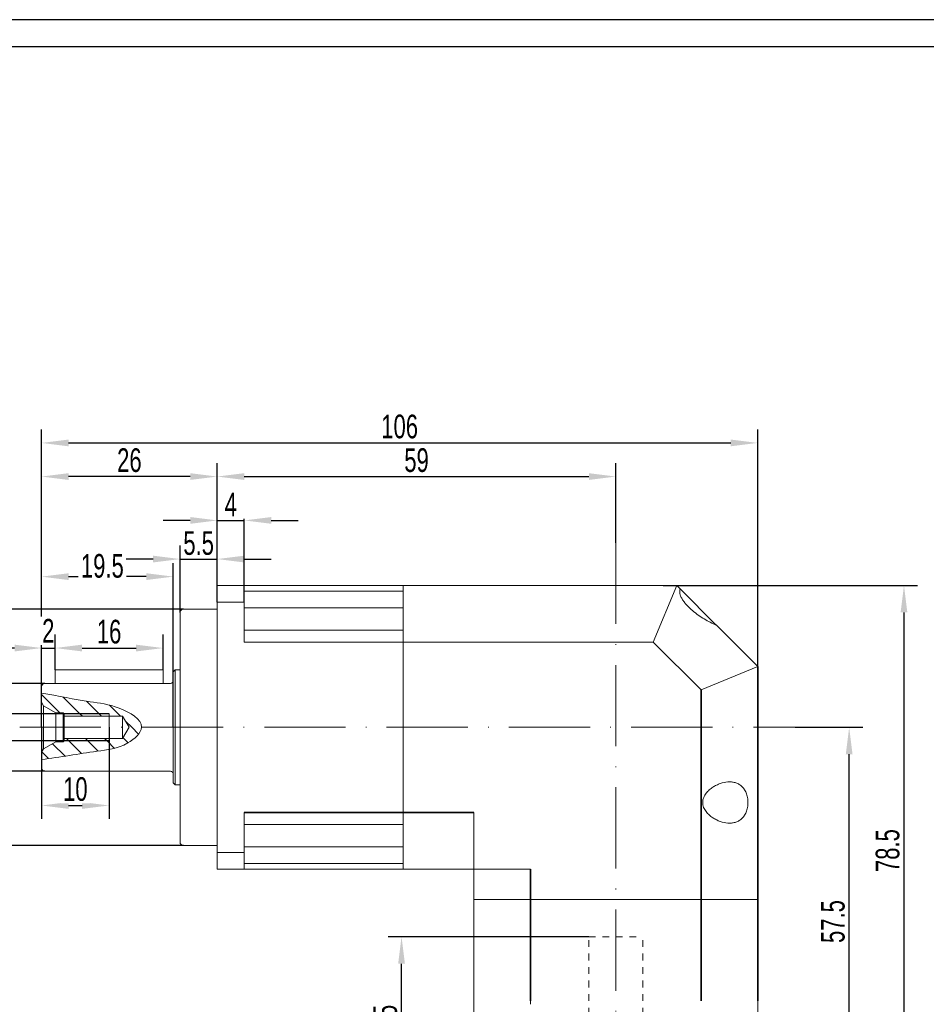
# Model space of a CAD drawing. Header units: millimetres. Extents: x 2090 to 2429, y 90 to 328.
# Tile 3 of 4: x 2208 to 2342, y 183 to 328. Entities that reach past the tile are written whole.
import ezdxf

# ---------------------------------------------------------------- set-up
doc = ezdxf.new("R2010")
doc.units = ezdxf.units.MM
doc.linetypes.add('ACAD_ISO10W100', pattern=[18, 12, -3, 0, -3])
doc.linetypes.add('虚线', pattern=[2, 1, -1])
for name, color, linetype, lineweight in [('中心线层', 7, 'ACAD_ISO10W100', 20), ('尺寸线层', 3, 'Continuous', 18), ('粗实线层', 7, 'Continuous', 35), ('细实线层', 7, 'Continuous', 18), ('虚线层', 6, '虚线', 18)]:
    doc.layers.add(name, color=color, linetype=linetype, lineweight=lineweight)
doc.layers.add('图框_外框线', color=7, linetype='Continuous')
doc.styles.add('标准', font='arial.ttf', dxfattribs={"width": 0.667})
doc.dimstyles.new('标准', dxfattribs={"dimtxt": 3.5, "dimasz": 4, "dimexe": 2, "dimexo": 0, "dimtad": 1, "dimdsep": 46, "dimtxsty": '标准', "dimblk": '_CAXARROW', "dimcen": 0, "dimdle": 6, "dimazin": 2, "dimtfac": 0.707107, "dimtdec": 3, "dimtmove": 2, "dimatfit": 3, "dimfxl": 1, "dimfrac": 2, "dimtolj": 1, "dimtzin": 0, "dimarcsym": 1})
pattern_1 = [(315, (1381.1727, 3870.0716), (1.4142136, 1.4142136), [])]

# ---------------------------------------------------------------- blocks, each defined once
blk = doc.blocks.new('_CAXARROW')
blk.add_hatch(color=0).paths.add_polyline_path([(0, 0), (-1, 0.125), (-1, -0.125)], flags=0)
blk = doc.blocks.new('*D8')
at = {"layer": 'Defpoints', "color": 0}
for p in [(2232.19, 241.24), (2188.42, 206.24), (2232.19, 206.24)]:
    blk.add_point(p, dxfattribs=at)
at = {"layer": '尺寸线层', "color": 0, "linetype": 'Continuous', "lineweight": -2}
for p, q in [((2232.19, 241.24), (2186.42, 241.24)), ((2188.42, 237.24), (2188.42, 210.24)), ((2232.19, 206.24), (2186.42, 206.24))]:
    blk.add_line(p, q, dxfattribs=at)
at = {"layer": '尺寸线层', "color": 0, "lineweight": -2, "xscale": 4, "yscale": 4, "zscale": 4}
for p, rotation in [((2188.42, 241.24), 90), ((2188.42, 206.24), 270)]:
    blk.add_blockref('_CAXARROW', p, dxfattribs=dict(at, rotation=rotation))
at = {"layer": '尺寸线层', "color": 0, "insert": (2184.79, 223.74), "char_height": 3.5, "attachment_point": 5, "rotation": 90, "style": '标准', "bg_fill": 3, "box_fill_scale": 1.1, "bg_fill_color": 257, "bg_fill_transparency": 0}
blk.add_mtext('\\A1;%%C35{\\H2.474874;\\S-0.009^ -0.025;}', dxfattribs=at)
blk = doc.blocks.new('*D9')
at = {"layer": 'Defpoints', "color": 0}
for p in [(2230.69, 246.04), (2211.19, 223.74), (2230.69, 223.74)]:
    blk.add_point(p, dxfattribs=at)
at = {"layer": '尺寸线层', "color": 0, "linetype": 'Continuous', "lineweight": -2}
for p, q in [((2211.19, 223.74), (2211.19, 248.04)), ((2230.69, 223.74), (2230.69, 248.04)), ((2215.19, 246.04), (2216.63, 246.04)), ((2226.69, 246.04), (2223.75, 246.04))]:
    blk.add_line(p, q, dxfattribs=at)
at = {"layer": '尺寸线层', "color": 0, "lineweight": -2, "xscale": 4, "yscale": 4, "zscale": 4, "rotation": 180}
blk.add_blockref('_CAXARROW', (2211.19, 246.04), dxfattribs=at)
at = {"layer": '尺寸线层', "color": 0, "lineweight": -2, "xscale": 4, "yscale": 4, "zscale": 4}
blk.add_blockref('_CAXARROW', (2230.69, 246.04), dxfattribs=at)
at = {"layer": '尺寸线层', "color": 0, "insert": (2220.19, 247.61), "char_height": 3.5, "attachment_point": 5, "style": '标准', "bg_fill": 3, "box_fill_scale": 1.1, "bg_fill_color": 257, "bg_fill_transparency": 0}
blk.add_mtext('\\A1;19.5', dxfattribs=at)
blk = doc.blocks.new('*D10')
at = {"layer": 'Defpoints', "color": 0}
for p in [(2237.19, 244.74), (2231.69, 240.74)]:
    blk.add_point(p, dxfattribs=at)
at = {"layer": '尺寸线层', "color": 0, "linetype": 'Continuous', "lineweight": -2}
for p, q in [((2231.69, 240.74), (2231.69, 250.64)), ((2237.19, 244.74), (2237.19, 250.64)), ((2227.69, 248.64), (2223.69, 248.64)), ((2231.69, 248.64), (2237.19, 248.64)), ((2241.19, 248.64), (2245.19, 248.64))]:
    blk.add_line(p, q, dxfattribs=at)
at = {"layer": '尺寸线层', "color": 0, "lineweight": -2, "xscale": 4, "yscale": 4, "zscale": 4}
blk.add_blockref('_CAXARROW', (2231.69, 248.64), dxfattribs=at)
at = {"layer": '尺寸线层', "color": 0, "lineweight": -2, "xscale": 4, "yscale": 4, "zscale": 4, "rotation": 180}
blk.add_blockref('_CAXARROW', (2237.19, 248.64), dxfattribs=at)
at = {"layer": '尺寸线层', "color": 0, "insert": (2234.44, 250.99), "char_height": 3.5, "attachment_point": 5, "style": '标准', "bg_fill": 3, "box_fill_scale": 1.1, "bg_fill_color": 257, "bg_fill_transparency": 0}
blk.add_mtext('\\A1;5.5', dxfattribs=at)
at = {"layer": 'Defpoints', "color": 0}
blk.add_point((2237.19, 248.64), dxfattribs=at)
blk = doc.blocks.new('*D11')
at = {"layer": 'Defpoints', "color": 0}
for p in [(2211.19, 260.85), (2237.19, 244.74), (2211.19, 227.44)]:
    blk.add_point(p, dxfattribs=at)
at = {"layer": '尺寸线层', "color": 0, "linetype": 'Continuous', "lineweight": -2}
for p, q in [((2211.19, 227.44), (2211.19, 262.85)), ((2237.19, 244.74), (2237.19, 262.85)), ((2233.19, 260.85), (2215.19, 260.85))]:
    blk.add_line(p, q, dxfattribs=at)
at = {"layer": '尺寸线层', "color": 0, "lineweight": -2, "xscale": 4, "yscale": 4, "zscale": 4, "rotation": 180}
blk.add_blockref('_CAXARROW', (2211.19, 260.85), dxfattribs=at)
at = {"layer": '尺寸线层', "color": 0, "lineweight": -2, "xscale": 4, "yscale": 4, "zscale": 4}
blk.add_blockref('_CAXARROW', (2237.19, 260.85), dxfattribs=at)
at = {"layer": '尺寸线层', "color": 0, "insert": (2224.19, 263.26), "char_height": 3.5, "attachment_point": 5, "style": '标准', "bg_fill": 3, "box_fill_scale": 1.1, "bg_fill_color": 257, "bg_fill_transparency": 0}
blk.add_mtext('\\A1;26', dxfattribs=at)
blk = doc.blocks.new('*D12')
at = {"layer": 'Defpoints', "color": 0}
for p in [(2241.19, 254.36), (2237.19, 242.26), (2241.19, 242.26)]:
    blk.add_point(p, dxfattribs=at)
at = {"layer": '尺寸线层', "color": 0, "linetype": 'Continuous', "lineweight": -2}
for p, q in [((2237.19, 242.26), (2237.19, 256.36)), ((2241.19, 242.26), (2241.19, 256.36)), ((2233.19, 254.36), (2229.19, 254.36)), ((2237.19, 254.36), (2241.19, 254.36)), ((2245.19, 254.36), (2249.19, 254.36))]:
    blk.add_line(p, q, dxfattribs=at)
at = {"layer": '尺寸线层', "color": 0, "lineweight": -2, "xscale": 4, "yscale": 4, "zscale": 4}
blk.add_blockref('_CAXARROW', (2237.19, 254.36), dxfattribs=at)
at = {"layer": '尺寸线层', "color": 0, "lineweight": -2, "xscale": 4, "yscale": 4, "zscale": 4, "rotation": 180}
blk.add_blockref('_CAXARROW', (2241.19, 254.36), dxfattribs=at)
at = {"layer": '尺寸线层', "color": 0, "insert": (2239.19, 256.73), "char_height": 3.5, "attachment_point": 5, "style": '标准', "bg_fill": 3, "box_fill_scale": 1.1, "bg_fill_color": 257, "bg_fill_transparency": 0}
blk.add_mtext('\\A1;4', dxfattribs=at)
blk = doc.blocks.new('*D13')
at = {"layer": 'Defpoints', "color": 0}
for p in [(2317.19, 265.83), (2317.19, 232.74), (2211.19, 227.44)]:
    blk.add_point(p, dxfattribs=at)
at = {"layer": '尺寸线层', "color": 0, "linetype": 'Continuous', "lineweight": -2}
for p, q in [((2211.19, 227.44), (2211.19, 267.83)), ((2317.19, 232.74), (2317.19, 267.83)), ((2215.19, 265.83), (2313.19, 265.83))]:
    blk.add_line(p, q, dxfattribs=at)
at = {"layer": '尺寸线层', "color": 0, "lineweight": -2, "xscale": 4, "yscale": 4, "zscale": 4, "rotation": 180}
blk.add_blockref('_CAXARROW', (2211.19, 265.83), dxfattribs=at)
at = {"layer": '尺寸线层', "color": 0, "lineweight": -2, "xscale": 4, "yscale": 4, "zscale": 4}
blk.add_blockref('_CAXARROW', (2317.19, 265.83), dxfattribs=at)
at = {"layer": '尺寸线层', "color": 0, "insert": (2264.19, 268.24), "char_height": 3.5, "attachment_point": 5, "style": '标准', "bg_fill": 3, "box_fill_scale": 1.1, "bg_fill_color": 257, "bg_fill_transparency": 0}
blk.add_mtext('\\A1;106', dxfattribs=at)
blk = doc.blocks.new('*D19')
at = {"layer": 'Defpoints', "color": 0}
for p in [(2303.19, 244.74), (2317.19, 166.24), (2338.83, 166.24)]:
    blk.add_point(p, dxfattribs=at)
at = {"layer": '尺寸线层', "color": 0, "linetype": 'Continuous', "lineweight": -2}
for p, q in [((2303.19, 244.74), (2340.83, 244.74)), ((2338.83, 240.74), (2338.83, 170.24)), ((2317.19, 166.24), (2340.83, 166.24))]:
    blk.add_line(p, q, dxfattribs=at)
at = {"layer": '尺寸线层', "color": 0, "lineweight": -2, "xscale": 4, "yscale": 4, "zscale": 4}
for p, rotation in [((2338.83, 244.74), 90), ((2338.83, 166.24), 270)]:
    blk.add_blockref('_CAXARROW', p, dxfattribs=dict(at, rotation=rotation))
at = {"layer": '尺寸线层', "color": 0, "insert": (2336.42, 205.49), "char_height": 3.5, "attachment_point": 5, "rotation": 90, "style": '标准', "bg_fill": 3, "box_fill_scale": 1.1, "bg_fill_color": 257, "bg_fill_transparency": 0}
blk.add_mtext('\\A1;78.5', dxfattribs=at)
blk = doc.blocks.new('*D20')
at = {"layer": 'Defpoints', "color": 0}
for p in [(2296.19, 260.85), (2296.19, 251.06), (2237.19, 244.74)]:
    blk.add_point(p, dxfattribs=at)
at = {"layer": '尺寸线层', "color": 0, "linetype": 'Continuous', "lineweight": -2}
for p, q in [((2237.19, 244.74), (2237.19, 262.85)), ((2296.19, 251.06), (2296.19, 262.85)), ((2241.19, 260.85), (2292.19, 260.85))]:
    blk.add_line(p, q, dxfattribs=at)
at = {"layer": '尺寸线层', "color": 0, "lineweight": -2, "xscale": 4, "yscale": 4, "zscale": 4, "rotation": 180}
blk.add_blockref('_CAXARROW', (2237.19, 260.85), dxfattribs=at)
at = {"layer": '尺寸线层', "color": 0, "lineweight": -2, "xscale": 4, "yscale": 4, "zscale": 4}
blk.add_blockref('_CAXARROW', (2296.19, 260.85), dxfattribs=at)
at = {"layer": '尺寸线层', "color": 0, "insert": (2266.69, 263.26), "char_height": 3.5, "attachment_point": 5, "style": '标准', "bg_fill": 3, "box_fill_scale": 1.1, "bg_fill_color": 257, "bg_fill_transparency": 0}
blk.add_mtext('\\A1;59', dxfattribs=at)
blk = doc.blocks.new('*D21')
at = {"layer": 'Defpoints', "color": 0}
for p in [(2211.69, 230.24), (2200.51, 217.24), (2211.69, 217.24)]:
    blk.add_point(p, dxfattribs=at)
at = {"layer": '尺寸线层', "color": 0, "linetype": 'Continuous', "lineweight": -2}
for p, q in [((2211.69, 230.24), (2198.51, 230.24)), ((2200.51, 226.24), (2200.51, 221.24)), ((2211.69, 217.24), (2198.51, 217.24))]:
    blk.add_line(p, q, dxfattribs=at)
at = {"layer": '尺寸线层', "color": 0, "lineweight": -2, "xscale": 4, "yscale": 4, "zscale": 4}
for p, rotation in [((2200.51, 230.24), 90), ((2200.51, 217.24), 270)]:
    blk.add_blockref('_CAXARROW', p, dxfattribs=dict(at, rotation=rotation))
at = {"layer": '尺寸线层', "color": 0, "insert": (2194.57, 223.74), "char_height": 3.5, "attachment_point": 5, "rotation": 90, "style": '标准', "bg_fill": 3, "box_fill_scale": 1.1, "bg_fill_color": 257, "bg_fill_transparency": 0}
blk.add_mtext('\\A1;%%C13{\\H2.474874;\\S+0.008^ -0.003;}', dxfattribs=at)
blk = doc.blocks.new('*D22')
at = {"layer": 'Defpoints', "color": 0}
for p in [(2221.19, 225.74), (2205.43, 221.74), (2221.19, 221.74)]:
    blk.add_point(p, dxfattribs=at)
at = {"layer": '尺寸线层', "color": 0, "linetype": 'Continuous', "lineweight": -2}
for p, q in [((2205.43, 229.74), (2205.43, 233.74)), ((2221.19, 225.74), (2203.43, 225.74)), ((2205.43, 225.74), (2205.43, 221.74)), ((2221.19, 221.74), (2203.43, 221.74)), ((2205.43, 217.74), (2205.43, 213.74))]:
    blk.add_line(p, q, dxfattribs=at)
at = {"layer": '尺寸线层', "color": 0, "lineweight": -2, "xscale": 4, "yscale": 4, "zscale": 4}
for p, rotation in [((2205.43, 225.74), 270), ((2205.43, 221.74), 90)]:
    blk.add_blockref('_CAXARROW', p, dxfattribs=dict(at, rotation=rotation))
at = {"layer": '尺寸线层', "color": 0, "insert": (2200.75, 223.74), "char_height": 3.5, "attachment_point": 5, "rotation": 90, "style": '标准', "bg_fill": 3, "box_fill_scale": 1.1, "bg_fill_color": 257, "bg_fill_transparency": 0}
blk.add_mtext('\\A1;M4', dxfattribs=at)
blk = doc.blocks.new('*D23')
at = {"layer": 'Defpoints', "color": 0}
for p in [(2213.19, 232.24), (2211.19, 229.74)]:
    blk.add_point(p, dxfattribs=at)
at = {"layer": '尺寸线层', "color": 0, "linetype": 'Continuous', "lineweight": -2}
for p, q in [((2211.19, 229.74), (2211.19, 237.47)), ((2213.19, 232.24), (2213.19, 237.47)), ((2207.19, 235.47), (2203.19, 235.47)), ((2211.19, 235.47), (2213.19, 235.47)), ((2217.19, 235.47), (2221.19, 235.47))]:
    blk.add_line(p, q, dxfattribs=at)
at = {"layer": '尺寸线层', "color": 0, "lineweight": -2, "xscale": 4, "yscale": 4, "zscale": 4}
for p, rotation in [((2211.19, 235.47), 359.999999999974), ((2213.19, 235.47), 179.9999999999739)]:
    blk.add_blockref('_CAXARROW', p, dxfattribs=dict(at, rotation=rotation))
at = {"layer": '尺寸线层', "color": 0, "insert": (2212.19, 238.03), "char_height": 3.5, "attachment_point": 5, "style": '标准', "bg_fill": 3, "box_fill_scale": 1.1, "bg_fill_color": 257, "bg_fill_transparency": 0}
blk.add_mtext('\\A1;2', dxfattribs=at)
at = {"layer": 'Defpoints', "color": 0}
blk.add_point((2213.19, 235.47), dxfattribs=at)
blk = doc.blocks.new('*D24')
at = {"layer": 'Defpoints', "color": 0}
for p in [(2229.19, 235.47), (2213.19, 232.24), (2229.19, 232.24)]:
    blk.add_point(p, dxfattribs=at)
at = {"layer": '尺寸线层', "color": 0, "linetype": 'Continuous', "lineweight": -2}
for p, q in [((2213.19, 232.24), (2213.19, 237.47)), ((2229.19, 232.24), (2229.19, 237.47)), ((2217.19, 235.47), (2225.19, 235.47))]:
    blk.add_line(p, q, dxfattribs=at)
at = {"layer": '尺寸线层', "color": 0, "lineweight": -2, "xscale": 4, "yscale": 4, "zscale": 4, "rotation": 180}
blk.add_blockref('_CAXARROW', (2213.19, 235.47), dxfattribs=at)
at = {"layer": '尺寸线层', "color": 0, "lineweight": -2, "xscale": 4, "yscale": 4, "zscale": 4}
blk.add_blockref('_CAXARROW', (2229.19, 235.47), dxfattribs=at)
at = {"layer": '尺寸线层', "color": 0, "insert": (2221.19, 237.88), "char_height": 3.5, "attachment_point": 5, "style": '标准', "bg_fill": 3, "box_fill_scale": 1.1, "bg_fill_color": 257, "bg_fill_transparency": 0}
blk.add_mtext('\\A1;16', dxfattribs=at)
blk = doc.blocks.new('*D25')
at = {"layer": 'Defpoints', "color": 0}
for p in [(2211.19, 223.74), (2221.19, 223.74), (2221.19, 212.17)]:
    blk.add_point(p, dxfattribs=at)
at = {"layer": '尺寸线层', "color": 0, "linetype": 'Continuous', "lineweight": -2}
for p, q in [((2211.19, 223.74), (2211.19, 210.17)), ((2221.19, 223.74), (2221.19, 210.17)), ((2215.19, 212.17), (2217.19, 212.17))]:
    blk.add_line(p, q, dxfattribs=at)
at = {"layer": '尺寸线层', "color": 0, "lineweight": -2, "xscale": 4, "yscale": 4, "zscale": 4, "rotation": 180}
blk.add_blockref('_CAXARROW', (2211.19, 212.17), dxfattribs=at)
at = {"layer": '尺寸线层', "color": 0, "lineweight": -2, "xscale": 4, "yscale": 4, "zscale": 4}
blk.add_blockref('_CAXARROW', (2221.19, 212.17), dxfattribs=at)
at = {"layer": '尺寸线层', "color": 0, "insert": (2216.19, 214.58), "char_height": 3.5, "attachment_point": 5, "style": '标准', "bg_fill": 3, "box_fill_scale": 1.1, "bg_fill_color": 257, "bg_fill_transparency": 0}
blk.add_mtext('\\A1;10', dxfattribs=at)
blk = doc.blocks.new('*D31')
at = {"layer": 'Defpoints', "color": 0}
for p in [(2264.47, 192.74), (2292.19, 192.74), (2275.19, 166.24)]:
    blk.add_point(p, dxfattribs=at)
at = {"layer": '尺寸线层', "color": 0, "linetype": 'Continuous', "lineweight": -2}
for p, q in [((2292.19, 192.74), (2262.47, 192.74)), ((2264.47, 170.24), (2264.47, 188.74)), ((2275.19, 166.24), (2262.47, 166.24))]:
    blk.add_line(p, q, dxfattribs=at)
at = {"layer": '尺寸线层', "color": 0, "lineweight": -2, "xscale": 4, "yscale": 4, "zscale": 4}
for p, rotation in [((2264.47, 192.74), 90), ((2264.47, 166.24), 270)]:
    blk.add_blockref('_CAXARROW', p, dxfattribs=dict(at, rotation=rotation))
at = {"layer": '尺寸线层', "color": 0, "insert": (2262.06, 179.49), "char_height": 3.5, "attachment_point": 5, "rotation": 90, "style": '标准', "bg_fill": 3, "box_fill_scale": 1.1, "bg_fill_color": 257, "bg_fill_transparency": 0}
blk.add_mtext('\\A1;26.5', dxfattribs=at)
blk = doc.blocks.new('*D34')
at = {"layer": 'Defpoints', "color": 0}
for p in [(2322.72, 223.74), (2330.72, 223.74), (2317.19, 166.24)]:
    blk.add_point(p, dxfattribs=at)
at = {"layer": '尺寸线层', "color": 0, "linetype": 'Continuous', "lineweight": -2}
for p, q in [((2322.72, 223.74), (2332.72, 223.74)), ((2330.72, 170.24), (2330.72, 219.74)), ((2317.19, 166.24), (2332.72, 166.24))]:
    blk.add_line(p, q, dxfattribs=at)
at = {"layer": '尺寸线层', "color": 0, "lineweight": -2, "xscale": 4, "yscale": 4, "zscale": 4}
for p, rotation in [((2330.72, 223.74), 90), ((2330.72, 166.24), 270)]:
    blk.add_blockref('_CAXARROW', p, dxfattribs=dict(at, rotation=rotation))
at = {"layer": '尺寸线层', "color": 0, "insert": (2328.32, 194.99), "char_height": 3.5, "attachment_point": 5, "rotation": 90, "style": '标准', "bg_fill": 3, "box_fill_scale": 1.1, "bg_fill_color": 257, "bg_fill_transparency": 0}
blk.add_mtext('\\A1;57.5', dxfattribs=at)

msp = doc.modelspace()

# ---------------------------------------------------------------- linework, layer by layer
at = {"layer": '中心线层'}
msp.add_line((2207.96809, 223.74015), (2333.44317, 223.74015), dxfattribs=at)
at = {"layer": '图框_外框线', "color": 3}
msp.add_lwpolyline([(2091.4103, 89.90984), (2428.77071, 89.90984), (2428.77071, 328.47185), (2091.4103, 328.47185)], close=True, dxfattribs=at)
at = {"layer": '图框_外框线', "color": 3, "lineweight": 25}
msp.add_lwpolyline([(2111.49127, 93.92604), (2424.75451, 93.92604), (2424.75451, 324.45565), (2111.49127, 324.45565)], close=True, dxfattribs=at)
at = {"layer": '粗实线层'}
for p, q in [((2241.19024, 211.12072), (2264.69024, 211.12072)), ((2264.69024, 211.12072), (2275.19024, 211.12072)), ((2283.57081, 202.74015), (2283.57081, 183.24044))]:
    msp.add_line(p, q, dxfattribs=at)
at = {"layer": '细实线层'}
for p, q in [((2266.19024, 244.74015), (2237.19024, 244.74015)), ((2237.19024, 202.74015), (2237.19024, 244.74015)), ((2241.19024, 236.35958), (2241.19024, 244.74015)), ((2264.69024, 202.74015), (2264.69024, 244.74015)), ((2237.19024, 241.24015), (2237.19024, 243.24015)), ((2237.19024, 242.26041), (2241.19024, 242.26041)), ((2231.69024, 240.74015), (2231.69024, 223.74015)), ((2237.19024, 241.24015), (2232.19024, 241.24015)), ((2241.19024, 241.41782), (2264.69024, 241.41782)), ((2241.19024, 238.11782), (2264.69024, 238.11782)), ((2231.69024, 206.74015), (2231.69024, 223.74015)), ((2241.19024, 211.12072), (2241.19024, 202.74015)), ((2275.19024, 182.7401), (2275.19024, 211.12072)), ((2241.19024, 209.36248), (2264.69024, 209.36248)), ((2237.19024, 206.24015), (2232.19024, 206.24015)), ((2241.19024, 206.06248), (2264.69024, 206.06248)), ((2237.19024, 205.21989), (2241.19024, 205.21989)), ((2266.19024, 202.74015), (2237.19024, 202.74015)), ((2241.19024, 203.59733), (2264.69024, 203.58886)), ((2264.69024, 202.74015), (2281.19024, 202.74015)), ((2283.57081, 202.74015), (2264.69024, 202.74015)), ((2275.19024, 198.24015), (2296.19024, 198.24015)), ((2275.19024, 198.24015), (2296.19024, 198.24015)), ((2283.57081, 198.24015), (2283.57081, 182.7401)), ((2317.19024, 198.24015), (2296.19024, 198.24015)), ((2275.19024, 196.74015), (2275.19024, 181.24015))]:
    msp.add_line(p, q, dxfattribs=at)
for centre, start, end in [((2232.19024, 240.74015), 90, 180), ((2232.19024, 206.74015), 180, 270)]:
    msp.add_arc(centre, 0.5, start, end, dxfattribs=at)
msp.add_open_spline([(2315.74585, 212.61184), (2315.74585, 212.35728), (2315.72228, 212.10975), (2315.65309, 211.74834), (2315.62423, 211.62981), (2315.55709, 211.40355), (2315.51865, 211.2948), (2315.38906, 210.9809), (2315.28364, 210.78928), (2315.04704, 210.45302), (2314.91339, 210.3049), (2314.62998, 210.05524), (2314.47932, 209.95198), (2314.16091, 209.78223), (2313.99329, 209.71632), (2313.65261, 209.62044), (2313.47812, 209.5897), (2313.12098, 209.55842), (2312.93716, 209.55803), (2312.38264, 209.59903), (2312.01054, 209.68036), (2311.44961, 209.87695), (2311.26123, 209.95567), (2310.88914, 210.13889), (2310.70626, 210.24277), (2310.34897, 210.47847), (2310.17447, 210.61012), (2309.83859, 210.91034), (2309.68023, 211.07607), (2309.39667, 211.44966), (2309.27188, 211.65775), (2309.13756, 212.00088), (2309.10139, 212.12194), (2309.05331, 212.367), (2309.04084, 212.49296), (2309.04195, 212.74707), (2309.05534, 212.87176), (2309.1054, 213.11681), (2309.14248, 213.23748), (2309.27862, 213.57849), (2309.40499, 213.78666), (2309.68876, 214.15709), (2309.84644, 214.3211), (2310.18204, 214.61956), (2310.35744, 214.75131), (2310.71422, 214.98563), (2310.89639, 215.08867), (2311.26624, 215.27017), (2311.45492, 215.34886), (2312.01787, 215.54535), (2312.39046, 215.62597), (2312.94442, 215.66581), (2313.12767, 215.66504), (2313.48403, 215.63309), (2313.65818, 215.60205), (2313.99831, 215.50557), (2314.16565, 215.43933), (2314.48301, 215.26933), (2314.63333, 215.16594), (2314.91636, 214.91573), (2315.04949, 214.76758), (2315.28463, 214.4326), (2315.38936, 214.24223), (2315.56216, 213.82332), (2315.6294, 213.59857), (2315.72235, 213.11409), (2315.74585, 212.8664), (2315.74585, 212.61184)], degree=3, knots=[0, 0, 0, 0, 0.629823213, 0.629823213, 0.944734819, 0.944734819, 1.259646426, 1.259646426, 1.889469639, 1.889469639, 2.519292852, 2.519292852, 3.149116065, 3.149116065, 3.778939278, 3.778939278, 4.40876249, 4.40876249, 5.038585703, 5.038585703, 6.298232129, 6.298232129, 6.928055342, 6.928055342, 7.557878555, 7.557878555, 8.187701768, 8.187701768, 8.817524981, 8.817524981, 9.447348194, 9.447348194, 9.7622598, 9.7622598, 10.077171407, 10.077171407, 10.392083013, 10.392083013, 10.70699462, 10.70699462, 11.336817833, 11.336817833, 11.966641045, 11.966641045, 12.596464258, 12.596464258, 13.226287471, 13.226287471, 13.856110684, 13.856110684, 15.11575711, 15.11575711, 15.745580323, 15.745580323, 16.375403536, 16.375403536, 17.005226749, 17.005226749, 17.635049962, 17.635049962, 18.264873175, 18.264873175, 18.894696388, 18.894696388, 19.5245196, 19.5245196, 20.154342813, 20.154342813, 20.154342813, 20.154342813], dxfattribs=at)
at = {"layer": '虚线层'}
for p, q in [((2292.19024, 192.7401), (2300.19024, 192.7401)), ((2292.19024, 173.2401), (2292.19024, 192.7401)), ((2300.19024, 173.2401), (2300.19024, 192.7401))]:
    msp.add_line(p, q, dxfattribs=at)

# ---------------------------------------------------------------- next in the draw order: dimensions: what is measured, and where the dimension line sits
at = {"layer": '尺寸线层'}
for base, p1, p2, angle, override, picture, middle in [((2188.42151, 206.24015), (2232.19024, 241.24015), (2232.19024, 206.24015), 270, {"dimpost": '%%C<>', "dimsah": 1, "dimtol": 1, "dimtp": -0.009, "dimtm": 0.025, "dimtfill": 1, "dimtzin": 0}, '*D8', (2184.78639, 223.74015)), ((2264.46922, 192.7401), (2275.19024, 166.2401), (2292.19024, 192.7401), 90, {"dimsah": 1, "dimtfill": 1, "dimtzin": 0}, '*D31', (2262.05721, 179.4901))]:
    dim = msp.add_linear_dim(base=base, p1=p1, p2=p2, angle=angle, dimstyle='标准', override=override, dxfattribs=at)
    dim.commit()
    dim.dimension.update_dxf_attribs({"geometry": picture, "text_midpoint": middle})

# ---------------------------------------------------------------- next in the draw order: linework, layer by layer
at = {"layer": '细实线层'}
for p, q in [((2230.69024, 215.54015), (2230.99024, 215.24015)), ((2230.99024, 215.24015), (2231.69024, 215.24015))]:
    msp.add_line(p, q, dxfattribs=at)
msp.add_arc((2230.29024, 216.84015), 0.4, 0, 90, dxfattribs=at)

# ---------------------------------------------------------------- next in the draw order: dimensions: what is measured, and where the dimension line sits
at = {"layer": '尺寸线层'}
dim = msp.add_linear_dim(base=(2230.69024, 246.03682), p1=(2211.19024, 223.74015), p2=(2230.69024, 223.74015), dimstyle='标准', override={"dimsah": 1, "dimtfill": 1, "dimtzin": 0}, dxfattribs=at)
dim.commit()
dim.dimension.update_dxf_attribs({"geometry": '*D9', "text_midpoint": (2220.19024, 247.61363), "dimtype": 160})

# ---------------------------------------------------------------- next in the draw order: linework, layer by layer
at = {"layer": '细实线层'}
for p, q in [((2223.19024, 225.39015), (2223.19024, 223.74015)), ((2223.19024, 225.39015), (2224.14287, 223.74015)), ((2223.19024, 222.09015), (2223.19024, 223.74015)), ((2223.19024, 222.09015), (2224.14287, 223.74015))]:
    msp.add_line(p, q, dxfattribs=at)

# ---------------------------------------------------------------- next in the draw order: dimensions: what is measured, and where the dimension line sits
at = {"layer": '尺寸线层'}
dim = msp.add_linear_dim(base=(2237.19024, 248.63708), p1=(2231.69024, 240.74015), p2=(2237.19024, 244.74015), dimstyle='标准', override={"dimsah": 1, "dimtfill": 1, "dimtzin": 0}, dxfattribs=at)
dim.commit()
dim.dimension.update_dxf_attribs({"geometry": '*D10', "text_midpoint": (2234.44024, 250.98762), "dimtype": 160})

# ---------------------------------------------------------------- next in the draw order: dimensions: what is measured, and where the dimension line sits
dim = msp.add_linear_dim(base=(2211.19024, 260.84912), p1=(2237.19024, 244.74015), p2=(2211.19024, 227.44015), dimstyle='标准', override={"dimsah": 1, "dimtfill": 1, "dimtzin": 0}, dxfattribs=at)
dim.commit()
dim.dimension.update_dxf_attribs({"geometry": '*D11', "text_midpoint": (2224.19024, 263.26113)})

# ---------------------------------------------------------------- next in the draw order: dimensions: what is measured, and where the dimension line sits
dim = msp.add_linear_dim(base=(2241.19024, 254.35689), p1=(2237.19024, 242.26041), p2=(2241.19024, 242.26041), dimstyle='标准', override={"dimsah": 1, "dimtfill": 1, "dimtzin": 0}, dxfattribs=at)
dim.commit()
dim.dimension.update_dxf_attribs({"geometry": '*D12', "text_midpoint": (2239.19024, 256.73189)})

# ---------------------------------------------------------------- next in the draw order: dimensions: what is measured, and where the dimension line sits
dim = msp.add_linear_dim(base=(2317.19024, 265.82732), p1=(2211.19024, 227.44015), p2=(2317.19024, 232.74015), dimstyle='标准', override={"dimsah": 1, "dimtfill": 1, "dimtzin": 0}, dxfattribs=at)
dim.commit()
dim.dimension.update_dxf_attribs({"geometry": '*D13', "text_midpoint": (2264.19024, 268.23933)})

# ---------------------------------------------------------------- next in the draw order: linework, layer by layer
at = {"layer": '中心线层'}
msp.add_line((2296.19024, 251.05644), (2296.19024, 164.82024), dxfattribs=at)
at = {"layer": '细实线层'}
for p, q in [((2241.19024, 243.88297), (2264.69024, 243.89144)), ((2264.69024, 244.74015), (2281.69024, 244.74015)), ((2264.69024, 202.74015), (2264.69024, 244.74015)), ((2305.19024, 244.74015), (2301.7189, 236.35958)), ((2305.72058, 244.20981), (2305.19024, 244.74015)), ((2311.05135, 238.87904), (2305.71055, 244.21984)), ((2317.19024, 232.74015), (2311.04188, 238.88851)), ((2264.69024, 236.35958), (2241.19024, 236.35958)), ((2301.7189, 236.35958), (2264.69024, 236.35958)), ((2229.19024, 232.24015), (2229.19024, 230.24015)), ((2230.69024, 231.94015), (2230.99024, 232.24015)), ((2230.69024, 215.54015), (2230.69024, 231.94015)), ((2230.69024, 215.54015), (2230.69024, 231.94015)), ((2230.99024, 215.24015), (2230.99024, 232.24015)), ((2230.99024, 232.24015), (2231.69024, 232.24015)), ((2317.19024, 232.74015), (2308.80967, 229.2688))]:
    msp.add_line(p, q, dxfattribs=at)
msp.add_arc((2230.29024, 230.64015), 0.4, 270, 0, dxfattribs=at)
msp.add_open_spline([(2305.72058, 244.20981), (2305.67476, 244.12107), (2305.64607, 244.01813), (2305.62734, 243.78187), (2305.63817, 243.64917), (2305.69938, 243.37016), (2305.75061, 243.22038), (2305.8844, 242.9209), (2305.96809, 242.76804), (2306.15693, 242.4692), (2306.26163, 242.32332), (2306.48733, 242.03734), (2306.60922, 241.89642), (2306.98643, 241.49087), (2307.25461, 241.24043), (2307.81395, 240.767), (2308.1046, 240.54516), (2308.68645, 240.13593), (2308.98011, 239.94657), (2309.57111, 239.59435), (2309.87003, 239.43077), (2310.46194, 239.13495), (2310.75439, 239.00276), (2311.04188, 238.88851)], degree=3, knots=[0, 0, 0, 0, 0.500472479, 0.500472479, 1.000944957, 1.000944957, 1.501417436, 1.501417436, 2.001889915, 2.001889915, 2.502362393, 2.502362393, 3.002834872, 3.002834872, 4.00377983, 4.00377983, 5.004724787, 5.004724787, 6.005669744, 6.005669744, 7.006614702, 7.006614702, 8.007559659, 8.007559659, 8.007559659, 8.007559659], dxfattribs=at)

# ---------------------------------------------------------------- next in the draw order: dimensions: what is measured, and where the dimension line sits
at = {"layer": '尺寸线层'}
dim = msp.add_linear_dim(base=(2200.51418, 217.24015), p1=(2211.69024, 230.24015), p2=(2211.69024, 217.24015), angle=270, dimstyle='标准', override={"dimpost": '%%C<>', "dimsah": 1, "dimtol": 1, "dimtp": 0.008, "dimtm": 0.003, "dimtfill": 1, "dimtzin": 0}, dxfattribs=at)
dim.commit()
dim.dimension.update_dxf_attribs({"geometry": '*D21', "text_midpoint": (2194.56572, 223.74015)})

# ---------------------------------------------------------------- next in the draw order: dimensions: what is measured, and where the dimension line sits
for base, p1, p2, override, picture, middle in [((2338.8336, 166.24015), (2303.19024, 244.74015), (2317.19024, 166.24015), {"dimsah": 1, "dimtfill": 1, "dimtzin": 0}, '*D19', (2336.42159, 205.49015)), ((2205.43311, 221.74015), (2221.19024, 225.74015), (2221.19024, 221.74015), {"dimpost": 'M<>', "dimsah": 1, "dimtfac": 1, "dimtfill": 1, "dimtzin": 0}, '*D22', (2200.74561, 223.74015))]:
    dim = msp.add_linear_dim(base=base, p1=p1, p2=p2, angle=270, dimstyle='标准', override=override, dxfattribs=at)
    dim.commit()
    dim.dimension.update_dxf_attribs({"geometry": picture, "text_midpoint": middle})

# ---------------------------------------------------------------- next in the draw order: hatches: boundary and pattern name
at = {"layer": '细实线层'}
h = msp.add_hatch(dxfattribs=at)
h.set_pattern_fill('无图案', color=256, scale=2, angle=315, style=0, pattern_type=0)
h.set_pattern_definition(pattern_1)
edge = h.paths.add_edge_path(flags=0)
edge.add_line((2213.29024, 225.89015), (2212.01674, 226.6254))
edge.add_line((2212.01674, 226.6254), (2211.48258, 226.9338))
edge.add_line((2211.48258, 226.9338), (2211.19024, 227.44015))
edge.add_line((2211.19024, 227.44015), (2211.19024, 228.79396))
edge.add_spline(control_points=[(2211.19024, 228.79396), (2213.62264, 228.38603), (2217.55614, 227.55567), (2222.41371, 227.04274), (2226.07023, 224.92731), (2225.99866, 223.74324), (2225.99846, 223.74015)], knot_values=[0, 0, 0, 0, 7.411232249, 11.88909821, 16.306641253, 16.318213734, 16.318213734, 16.318213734, 16.318213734], weights=[1, 1, 1, 1, 1, 1, 1], degree=3, periodic=0)
edge.add_line((2225.99846, 223.74015), (2224.14287, 223.74015))
edge.add_line((2224.14287, 223.74015), (2223.19024, 225.39015))
edge.add_line((2223.19024, 225.39015), (2221.19024, 225.39015))
edge.add_line((2221.19024, 225.39015), (2221.19024, 225.74015))
edge.add_line((2221.19024, 225.74015), (2214.54024, 225.74015))
edge.add_line((2214.54024, 225.74015), (2214.39024, 225.89015))
edge.add_line((2214.39024, 225.89015), (2213.29024, 225.89015))
h = msp.add_hatch(dxfattribs=at)
h.set_pattern_fill('无图案', color=256, scale=2, angle=315, style=0, pattern_type=0)
h.set_pattern_definition(pattern_1)
h.paths.add_polyline_path([(2214.54024, 225.39015), (2214.54024, 225.55217), (2214.54024, 225.74015), (2221.19024, 225.74015), (2221.19024, 225.39015)], flags=0)
h = msp.add_hatch(dxfattribs=at)
h.set_pattern_fill('无图案', color=256, scale=2, angle=315, style=0, pattern_type=0)
h.set_pattern_definition(pattern_1)
edge = h.paths.add_edge_path(flags=0)
edge.add_line((2211.48258, 220.54649), (2212.46995, 221.11655))
edge.add_line((2212.46995, 221.11655), (2213.29024, 221.59015))
edge.add_line((2213.29024, 221.59015), (2214.39024, 221.59015))
edge.add_line((2214.39024, 221.59015), (2214.54024, 221.74015))
edge.add_line((2214.54024, 221.74015), (2221.19024, 221.74015))
edge.add_line((2221.19024, 221.74015), (2221.19024, 222.09015))
edge.add_line((2221.19024, 222.09015), (2223.19024, 222.09015))
edge.add_line((2223.19024, 222.09015), (2224.14287, 223.74015))
edge.add_line((2224.14287, 223.74015), (2225.99846, 223.74015))
edge.add_spline(control_points=[(2225.99846, 223.74015), (2225.94433, 222.90208), (2223.41588, 220.61212), (2218.26448, 220.1547), (2213.94269, 219.27364), (2211.19024, 218.99062)], knot_values=[0, 0, 0, 0, 3.117842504, 7.908489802, 16.24835809, 16.24835809, 16.24835809, 16.24835809], weights=[1, 1, 1, 1, 1, 1], degree=3, periodic=0)
edge.add_line((2211.19024, 218.99062), (2211.19024, 220.04015))
edge.add_line((2211.19024, 220.04015), (2211.48258, 220.54649))
h = msp.add_hatch(dxfattribs=at)
h.set_pattern_fill('无图案', color=256, scale=2, angle=315, style=0, pattern_type=0)
h.set_pattern_definition(pattern_1)
h.paths.add_polyline_path([(2214.54024, 221.74015), (2214.54024, 221.87135), (2214.54024, 222.09015), (2221.19024, 222.09015), (2221.19024, 221.74015)], flags=0)

# ---------------------------------------------------------------- next in the draw order: linework, layer by layer
at = {"layer": '粗实线层'}
for p, q in [((2317.19024, 232.74015), (2317.19024, 183.24044)), ((2308.80967, 229.2688), (2308.80967, 183.24044))]:
    msp.add_line(p, q, dxfattribs=at)
at = {"layer": '细实线层'}
for p, q in [((2305.19024, 244.74015), (2264.69024, 244.74015)), ((2308.80967, 229.2688), (2301.7189, 236.35958)), ((2213.19024, 232.24015), (2229.19024, 232.24015)), ((2213.19024, 232.24015), (2213.19024, 230.24015)), ((2211.19024, 229.74015), (2211.19024, 217.74015)), ((2211.69024, 230.24015), (2230.29024, 230.24015)), ((2211.19024, 217.74015), (2211.19024, 227.44015)), ((2211.19024, 227.44015), (2211.48258, 226.9338)), ((2211.19024, 220.04015), (2211.19024, 227.44015)), ((2213.29024, 225.89015), (2211.48258, 226.9338)), ((2211.48258, 220.54649), (2211.48258, 226.9338)), ((2214.39024, 225.89015), (2213.29024, 225.89015)), ((2213.29024, 221.59015), (2213.29024, 225.89015)), ((2214.54024, 225.74015), (2214.39024, 225.89015)), ((2214.39024, 221.59015), (2214.39024, 225.89015)), ((2221.19024, 225.74015), (2214.54024, 225.74015)), ((2214.54024, 221.74015), (2214.54024, 225.74015)), ((2223.19024, 225.39015), (2214.54024, 225.39015)), ((2221.19024, 221.74015), (2221.19024, 225.74015)), ((2213.29024, 221.59015), (2211.48258, 220.54649)), ((2214.39024, 221.59015), (2213.29024, 221.59015)), ((2214.54024, 221.74015), (2214.39024, 221.59015)), ((2223.19024, 222.09015), (2214.54024, 222.09015)), ((2221.19024, 221.74015), (2214.54024, 221.74015)), ((2211.19024, 220.04015), (2211.48258, 220.54649)), ((2211.69024, 217.24015), (2230.29024, 217.24015)), ((2317.19024, 198.24015), (2296.19024, 198.24015)), ((2317.19024, 196.74015), (2317.19024, 181.24015))]:
    msp.add_line(p, q, dxfattribs=at)
for centre, start, end in [((2211.69024, 229.74015), 90.0000001, 180), ((2211.69024, 217.74015), 180, 269.9999999)]:
    msp.add_arc(centre, 0.5, start, end, dxfattribs=at)
msp.add_open_spline([(2211.19024, 228.79396), (2213.62264, 228.38603), (2217.55614, 227.55567), (2222.41371, 227.04274), (2227.35679, 224.18298), (2223.41953, 220.61244), (2218.26448, 220.1547), (2213.94269, 219.27364), (2211.19024, 218.99062)], degree=3, knots=[0, 0, 0, 0, 7.887749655, 12.653527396, 17.355103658, 20.702898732, 25.827949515, 34.749968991, 34.749968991, 34.749968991, 34.749968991], dxfattribs=at)

# ---------------------------------------------------------------- next in the draw order: dimensions: what is measured, and where the dimension line sits
at = {"layer": '尺寸线层'}
for base, p1, p2, angle, picture, middle in [((2296.19024, 260.84912), (2237.19024, 244.74015), (2296.19024, 251.05644), 180, '*D20', (2266.69024, 263.26113)), ((2330.72048, 223.74015), (2317.19024, 166.2401), (2322.72268, 223.74015), 90, '*D34', (2328.31564, 194.99012))]:
    dim = msp.add_linear_dim(base=base, p1=p1, p2=p2, angle=angle, dimstyle='标准', override={"dimsah": 1, "dimtfill": 1, "dimtzin": 0}, dxfattribs=at)
    dim.commit()
    dim.dimension.update_dxf_attribs({"geometry": picture, "text_midpoint": middle})
dim = msp.add_linear_dim(base=(2213.19024, 235.46997), p1=(2211.19024, 229.74015), p2=(2213.19024, 232.24015), dimstyle='标准', override={"dimsah": 1, "dimtfill": 1, "dimtzin": 0}, dxfattribs=at)
dim.commit()
dim.dimension.update_dxf_attribs({"geometry": '*D23', "text_midpoint": (2212.19024, 238.02541), "dimtype": 160})
dim = msp.add_linear_dim(base=(2221.19024, 212.17277), p1=(2211.19024, 223.74015), p2=(2221.19024, 223.74015), dimstyle='标准', override={"dimsah": 1, "dimtfill": 1, "dimtzin": 0}, dxfattribs=at)
dim.commit()
dim.dimension.update_dxf_attribs({"geometry": '*D25', "text_midpoint": (2216.19024, 214.58478)})

# ---------------------------------------------------------------- next in the draw order: dimensions: what is measured, and where the dimension line sits
dim = msp.add_linear_dim(base=(2229.19024, 235.46997), p1=(2213.19024, 232.24015), p2=(2229.19024, 232.24015), dimstyle='标准', override={"dimsah": 1, "dimtfill": 1, "dimtzin": 0}, dxfattribs=at)
dim.commit()
dim.dimension.update_dxf_attribs({"geometry": '*D24', "text_midpoint": (2221.19024, 237.88197)})

doc.saveas('drawing.dxf')
